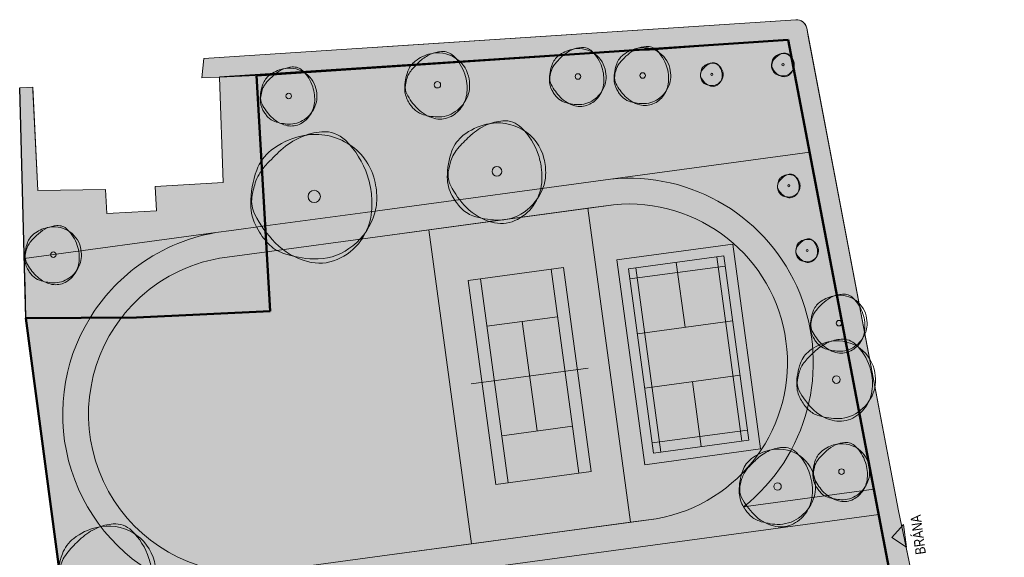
# Model space of a CAD drawing. Header units: metres. Extents: x -746899330 to -146571602, y -1022062415 to 92467496.
# Tile 3 of 3: x -746899330 to -746804050, y -1021993273 to -1021941226. Entities that reach past the tile are written whole.
import ezdxf

# ---------------------------------------------------------------- set-up
doc = ezdxf.new("R2010")
doc.units = ezdxf.units.M
doc.header["$MEASUREMENT"] = 0
for name, color, linetype in [('08_Situace.katastrální', 7, 'Continuous'), ('08_Situace.koordinační', 7, 'Continuous'), ('Výplně - Povrchové', 7, 'Continuous')]:
    doc.layers.add(name, color=color, linetype=linetype)
doc.styles.add('arial', font='arial.ttf', dxfattribs={"width": 0.8, "height": 1})

msp = doc.modelspace()

# ---------------------------------------------------------------- hatches: boundary and pattern name
at = {"layer": '08_Situace.koordinační', "linetype": 'Continuous', "lineweight": 0, "true_color": 0x939598}
h = msp.add_hatch(color=252, dxfattribs=at)
edge = h.paths.add_edge_path()
edge.add_line((-746877940, -1022061148), (-746873634, -1022060786))
edge.add_line((-746873634, -1022060786), (-746866460, -1022060180))
edge.add_line((-746866460, -1022060180), (-746858220, -1022059490))
edge.add_line((-746858220, -1022059490), (-746858320, -1022058729))
edge.add_arc((-746845095, -1022066301), 15240, 41.80938, 150.20754, ccw=False)
edge.add_line((-746833735, -1022056141), (-746831795, -1022055937))
edge.add_arc((-746806179, -1022054724), 25645, 158.48864, 182.71217, ccw=False)
edge.add_arc((-746806211, -1022054702), 25607, 134.05984, 158.50689, ccw=False)
edge.add_arc((-746806179, -1022054724), 25645, 134.02521, 134.07809, ccw=False)
edge.add_arc((-746942724, -1021912996), 171157, 313.91933, 320.75116)
edge.add_line((-746810179, -1022021286), (-746810117, -1022021141))
edge.add_line((-746810117, -1022021141), (-746809290, -1022020382))
edge.add_line((-746809290, -1022020382), (-746807816, -1022019762))
edge.add_line((-746807816, -1022019762), (-746814280, -1021988773))
edge.add_line((-746814280, -1021988773), (-746820958, -1021953674))
edge.add_line((-746820958, -1021953674), (-746823021, -1021942832))
edge.add_line((-746823021, -1021942832), (-746823172, -1021942039))
edge.add_arc((-746824154, -1021942226), 1000, 10.77231, 93.74154)
edge.add_line((-746824220, -1021941228), (-746881526, -1021944976))
edge.add_line((-746881526, -1021944976), (-746881714, -1021946847))
edge.add_line((-746881714, -1021946847), (-746880000, -1021946780))
edge.add_line((-746880000, -1021946780), (-746876410, -1021946640))
edge.add_line((-746876410, -1021946640), (-746824950, -1021943180))
edge.add_line((-746824950, -1021943180), (-746822884, -1021954041))
edge.add_line((-746822884, -1021954041), (-746816206, -1021989140))
edge.add_line((-746816206, -1021989140), (-746811126, -1022015839))
edge.add_line((-746811126, -1022015839), (-746811627, -1022016519))
edge.add_line((-746811627, -1022016519), (-746812467, -1022017662))
edge.add_arc((-746877829, -1021968240), 81943, 276.9679, 322.90597, ccw=False)
edge.add_line((-746867888, -1022049578), (-746866541, -1022059576))
edge.add_line((-746866541, -1022059576), (-746877940, -1022061148))
at = {"layer": '08_Situace.koordinační', "linetype": 'Continuous', "lineweight": 0, "true_color": 0xafd9aa}
msp.add_hatch(color=9, dxfattribs=at).paths.add_polyline_path([(-746880364, -1021961844), (-746878840, -1021961637), (-746875568, -1021961193), (-746865912, -1021959882), (-746863987, -1021959621), (-746842143, -1021956655), (-746822884, -1021954041), (-746824748, -1021944240), (-746824950, -1021943180), (-746838374, -1021944164), (-746839655, -1021944169), (-746860021, -1021945538), (-746865295, -1021945893), (-746872009, -1021946344), (-746876410, -1021946640), (-746880000, -1021946780), (-746879630, -1021957000), (-746886220, -1021957380), (-746886100, -1021959720), (-746888490, -1021959860), (-746890890, -1021960000), (-746891020, -1021957650), (-746897590, -1021957750), (-746898054, -1021948086), (-746898070, -1021947760), (-746899330, -1021947820), (-746899321, -1021948140), (-746898884, -1021964358)])
at = {"layer": '08_Situace.koordinační', "linetype": 'Continuous', "lineweight": 0, "true_color": 0xddb3d4}
h = msp.add_hatch(color=254, dxfattribs=at)
edge = h.paths.add_edge_path()
edge.add_line((-746822884, -1021954041), (-746842143, -1021956655))
edge.add_arc((-746840389, -1021974420), 17851, -51.50552, 95.64081, ccw=False)
edge.add_line((-746829278, -1021988391), (-746816674, -1021986680))
edge.add_line((-746816674, -1021986680), (-746817484, -1021982423))
edge.add_line((-746817484, -1021982423), (-746822395, -1021956609))
edge.add_line((-746822395, -1021956609), (-746822884, -1021954041))
h = msp.add_hatch(color=254, dxfattribs=at)
edge = h.paths.add_edge_path()
edge.add_arc((-746877319, -1021979434), 17851, 148.38247, 246.9678)
edge.add_line((-746884303, -1021995862), (-746890636, -1021996721))
edge.add_line((-746890636, -1021996721), (-746890299, -1021999199))
edge.add_line((-746890299, -1021999199), (-746890230, -1021999189))
edge.add_line((-746890230, -1021999189), (-746877845, -1021997508))
edge.add_line((-746877845, -1021997508), (-746864182, -1021995653))
edge.add_line((-746864182, -1021995653), (-746837344, -1021992009))
edge.add_line((-746837344, -1021992009), (-746816206, -1021989140))
edge.add_line((-746816206, -1021989140), (-746816674, -1021986680))
edge.add_line((-746816674, -1021986680), (-746829278, -1021988391))
edge.add_arc((-746840389, -1021974420), 17851, 308.49448, 455.64081)
edge.add_line((-746842143, -1021956655), (-746863987, -1021959621))
edge.add_line((-746863987, -1021959621), (-746865912, -1021959882))
edge.add_line((-746865912, -1021959882), (-746875568, -1021961193))
edge.add_line((-746875568, -1021961193), (-746878840, -1021961637))
edge.add_line((-746878840, -1021961637), (-746880364, -1021961844))
edge.add_arc((-746877319, -1021979434), 17851, 99.82147, 127.72864)
edge.add_arc((-746877319, -1021979434), 17851, 127.72864, 138.75938)
edge.add_arc((-746877319, -1021979434), 17851, 138.75938, 148.38247)
edge = h.paths.add_edge_path(flags=16)
edge.add_arc((-746877319, -1021979434), 15351, 142.35734, 267.75185, ccw=False)
edge.add_arc((-746877319, -1021979434), 15351, 138.09775, 142.35734, ccw=False)
edge.add_arc((-746877319, -1021979434), 15351, 134.60596, 138.09775, ccw=False)
edge.add_arc((-746877319, -1021979434), 15351, 99.98528, 134.60596, ccw=False)
edge.add_line((-746879981, -1021964315), (-746878770, -1021964151))
edge.add_line((-746878770, -1021964151), (-746875423, -1021963696))
edge.add_line((-746875423, -1021963696), (-746864928, -1021962271))
edge.add_line((-746864928, -1021962271), (-746841854, -1021959139))
edge.add_arc((-746840389, -1021974420), 15351, -80.01472, 95.477, ccw=False)
edge.add_line((-746837727, -1021989539), (-746864238, -1021993138))
edge.add_line((-746864238, -1021993138), (-746875854, -1021994715))
edge.add_arc((-746877319, -1021979434), 15351, 267.75185, 275.477, ccw=False)
h = msp.add_hatch(color=254, dxfattribs=at)
edge = h.paths.add_edge_path()
edge.add_line((-746840218, -1021989877), (-746837727, -1021989539))
edge.add_arc((-746840389, -1021974420), 15351, 279.98528, 455.477)
edge.add_line((-746841854, -1021959139), (-746844345, -1021959477))
edge.add_line((-746844345, -1021959477), (-746840218, -1021989877))
h.paths.add_polyline_path([(-746838842, -1021984306), (-746827645, -1021982786), (-746830335, -1021962968), (-746841532, -1021964488)], flags=16)
h = msp.add_hatch(color=254, dxfattribs=at)
edge = h.paths.add_edge_path()
edge.add_line((-746898810, -1021967100), (-746898730, -1021970110))
edge.add_line((-746898730, -1021970110), (-746892521, -1021970075))
edge.add_arc((-746877319, -1021979434), 17851, 138.75938, 148.38247, ccw=False)
edge.add_arc((-746877319, -1021979434), 17851, 127.72864, 138.75938, ccw=False)
edge.add_arc((-746877319, -1021979434), 17851, 99.82147, 127.72864, ccw=False)
edge.add_line((-746880364, -1021961844), (-746898884, -1021964358))
edge.add_line((-746898884, -1021964358), (-746898810, -1021967100))
h = msp.add_hatch(color=254, dxfattribs=at)
edge = h.paths.add_edge_path()
edge.add_arc((-746877319, -1021979434), 15351, 142.35734, 267.75185)
edge.add_arc((-746877319, -1021979434), 15351, 267.75185, 275.477)
edge.add_line((-746875854, -1021994715), (-746864238, -1021993138))
edge.add_line((-746864238, -1021993138), (-746855621, -1021991968))
edge.add_line((-746855621, -1021991968), (-746859748, -1021961568))
edge.add_line((-746859748, -1021961568), (-746864928, -1021962271))
edge.add_line((-746864928, -1021962271), (-746875423, -1021963696))
edge.add_line((-746875423, -1021963696), (-746878770, -1021964151))
edge.add_line((-746878770, -1021964151), (-746879981, -1021964315))
edge.add_arc((-746877319, -1021979434), 15351, 99.98528, 134.60596)
edge.add_arc((-746877319, -1021979434), 15351, 134.60596, 138.09775)
edge.add_arc((-746877319, -1021979434), 15351, 138.09775, 142.35734)
h = msp.add_hatch(color=254, dxfattribs=at)
edge = h.paths.add_edge_path()
edge.add_line((-746890299, -1021999199), (-746890636, -1021996721))
edge.add_line((-746890636, -1021996721), (-746884303, -1021995862))
edge.add_arc((-746877319, -1021979434), 17851, 148.38247, 246.9678, ccw=False)
edge.add_line((-746892521, -1021970075), (-746898730, -1021970110))
edge.add_line((-746898730, -1021970110), (-746894806, -1021999811))
edge.add_line((-746894806, -1021999811), (-746890299, -1021999199))
at = {"layer": '08_Situace.koordinační', "linetype": 'Continuous', "lineweight": 0, "true_color": 0x939598}
h = msp.add_hatch(color=252, dxfattribs=at)
h.paths.add_polyline_path([(-746881387, -1022035795), (-746885750, -1022003700), (-746877706, -1022002544), (-746874340, -1022002060), (-746873100, -1022011780), (-746867903, -1022011063), (-746869128, -1022001945), (-746837779, -1021997622), (-746836523, -1022006736), (-746831330, -1022006020), (-746832740, -1021996310), (-746821390, -1021994770), (-746820315, -1022001966), (-746813898, -1022001272), (-746816105, -1021989126), (-746849940, -1021993720), (-746877845, -1021997508), (-746890230, -1021999189), (-746889573, -1022004126), (-746888190, -1022014518), (-746886304, -1022014267), (-746884459, -1022028124, -0.0109), (-746884204, -1022030328, -0.034374), (-746884147, -1022032490, -0.075152), (-746884723, -1022035297, -0.01698), (-746885145, -1022036313)])
h.paths.add_polyline_path([(-746886007, -1022001863), (-746879675, -1022000977), (-746879674, -1022000977), (-746877757, -1022000708), (-746864111, -1021998811), (-746855675, -1021997616), (-746855535, -1021998615), (-746849662, -1021997793), (-746849933, -1021995857), (-746850083, -1021994781), (-746855957, -1021995604), (-746855817, -1021996603), (-746857385, -1021996823), (-746864134, -1021997768), (-746864134, -1021997783), (-746886149, -1022000851)], flags=0)
at = {"layer": '08_Situace.koordinační', "linetype": 'Continuous', "lineweight": 0}
msp.add_hatch(color=255, dxfattribs=at).paths.add_polyline_path([(-746814944, -1021991370), (-746813506, -1021992283), (-746813807, -1021990103)])
at = {"layer": 'Výplně - Povrchové', "linetype": 'Continuous', "lineweight": 0, "true_color": 0xeee3dd}
h = msp.add_hatch(color=254, dxfattribs=at)
h.paths.add_polyline_path([(-746840217, -1021989878), (-746844345, -1021959477), (-746859748, -1021961568), (-746855621, -1021991969)])
h.paths.add_polyline_path([(-746853263, -1021986230), (-746855945, -1021966470), (-746846703, -1021965215), (-746844020, -1021984976)], flags=0)
at = {"layer": 'Výplně - Povrchové', "linetype": 'Continuous', "lineweight": 0, "true_color": 0xddb3d4}
h = msp.add_hatch(color=254, dxfattribs=at)
h.paths.add_polyline_path([(-746838842, -1021984306), (-746827645, -1021982786), (-746830335, -1021962968), (-746841532, -1021964488)])
h.paths.add_polyline_path([(-746837986, -1021983181), (-746840407, -1021965344), (-746831192, -1021964093), (-746828770, -1021981929)], flags=0)
msp.add_hatch(color=254, dxfattribs=at).paths.add_polyline_path([(-746837986, -1021983181), (-746828770, -1021981929), (-746831192, -1021964093), (-746840407, -1021965344)])
at = {"layer": 'Výplně - Povrchové', "linetype": 'Continuous', "lineweight": 0, "true_color": 0xeee3dd}
msp.add_hatch(color=254, dxfattribs=at).paths.add_polyline_path([(-746853263, -1021986230), (-746844020, -1021984976), (-746846703, -1021965215), (-746855945, -1021966470)])

# ---------------------------------------------------------------- linework, layer by layer
at = {"layer": '08_Situace.katastrální', "color": 1, "linetype": 'Continuous', "lineweight": 50}
for p, q in [((-746824950, -1021943180), (-746876410, -1021946640)), ((-746804050, -1022053030), (-746824950, -1021943180)), ((-746876410, -1021946640), (-746875090, -1021969460)), ((-746875090, -1021969460), (-746888030, -1021970050)), ((-746888030, -1021970050), (-746898730, -1021970110)), ((-746898730, -1021970110), (-746894290, -1022003720))]:
    msp.add_line(p, q, dxfattribs=at)
at = {"layer": '08_Situace.katastrální', "color": 144, "linetype": 'Continuous', "lineweight": 13, "true_color": 0x0077b0}
for points in [[(-746804050, -1022053030), (-746824950, -1021943180), (-746876410, -1021946640), (-746875090, -1021969460), (-746888030, -1021970050), (-746898730, -1021970110), (-746894290, -1022003720)], [(-746880000, -1021946780), (-746879630, -1021957000)], [(-746897590, -1021957750), (-746898070, -1021947760)], [(-746879630, -1021957000), (-746886220, -1021957380)], [(-746891020, -1021957650), (-746897590, -1021957750)], [(-746890890, -1021960000), (-746891020, -1021957650)], [(-746886220, -1021957380), (-746886100, -1021959720)], [(-746888490, -1021959860), (-746890890, -1021960000)], [(-746886100, -1021959720), (-746888490, -1021959860)]]:
    msp.add_lwpolyline(points, dxfattribs=at)
at = {"layer": '08_Situace.koordinační', "color": 7, "linetype": 'Continuous', "lineweight": 13}
for p, q in [((-746824220, -1021941228), (-746864660, -1021943873)), ((-746814280, -1021988773), (-746823172, -1021942039))]:
    msp.add_line(p, q, dxfattribs=at)
at = {"layer": '08_Situace.koordinační', "color": 253, "linetype": 'Continuous', "lineweight": 13, "true_color": 0xaaaaaa}
for p, q in [((-746831883, -1021964187), (-746829461, -1021982023)), ((-746847901, -1021965378), (-746845218, -1021985138)), ((-746831059, -1021965073), (-746840274, -1021966324)), ((-746839716, -1021965250), (-746837294, -1021983087)), ((-746834946, -1021971002), (-746835799, -1021964719)), ((-746852064, -1021986068), (-746854747, -1021966307)), ((-746854122, -1021970910), (-746847276, -1021969980)), ((-746830339, -1021970376), (-746839554, -1021971627)), ((-746849261, -1021981043), (-746850699, -1021970445)), ((-746844335, -1021974956), (-746855631, -1021976490)), ((-746829623, -1021975646), (-746838839, -1021976897)), ((-746834231, -1021976272), (-746833378, -1021982555)), ((-746852684, -1021981508), (-746845838, -1021980578)), ((-746828903, -1021980950), (-746838119, -1021982201))]:
    msp.add_line(p, q, dxfattribs=at)
at = {"layer": '08_Situace.koordinační', "color": 7, "linetype": 'Continuous', "lineweight": 13, "flags": 128}
msp.add_lwpolyline([(-746807816, -1022019762), (-746814280, -1021988773), (-746820958, -1021953674), (-746823021, -1021942832), (-746823172, -1021942039, 0.378713), (-746824220, -1021941228), (-746881526, -1021944976), (-746881714, -1021946847), (-746880000, -1021946780), (-746876410, -1021946640), (-746824950, -1021943180), (-746822884, -1021954041), (-746816206, -1021989140), (-746811126, -1022015839)], format="xyb", dxfattribs=at)
for points in [[(-746880364, -1021961844), (-746878840, -1021961637), (-746875568, -1021961193), (-746865912, -1021959882), (-746863987, -1021959621), (-746842143, -1021956655), (-746822884, -1021954041), (-746824748, -1021944240), (-746824950, -1021943180), (-746838374, -1021944164), (-746839655, -1021944169), (-746860021, -1021945538), (-746865295, -1021945893), (-746872009, -1021946344), (-746876410, -1021946640), (-746880000, -1021946780), (-746879630, -1021957000), (-746886220, -1021957380), (-746886100, -1021959720), (-746888490, -1021959860), (-746890890, -1021960000), (-746891020, -1021957650), (-746897590, -1021957750), (-746898054, -1021948086), (-746898070, -1021947760), (-746899330, -1021947820), (-746899321, -1021948140), (-746898884, -1021964358)], [(-746838842, -1021984306), (-746827645, -1021982786), (-746830335, -1021962968), (-746841532, -1021964488)], [(-746814944, -1021991370), (-746813506, -1021992283), (-746813807, -1021990103)]]:
    msp.add_lwpolyline(points, close=True, dxfattribs=at)
at = {"layer": '08_Situace.koordinační', "color": 7, "linetype": 'Continuous', "lineweight": 25}
for points in [[(-746818240, -1022015850), (-746811372, -1022014543), (-746824950, -1021943180), (-746880000, -1021946780)], [(-746877940, -1022061148), (-746887950, -1022061990), (-746894010, -1022011670), (-746894290, -1022003720), (-746898730, -1021970110), (-746899330, -1021947820)]]:
    msp.add_lwpolyline(points, dxfattribs=at)
at = {"layer": '08_Situace.koordinační', "color": 253, "linetype": 'Continuous', "lineweight": 13, "true_color": 0xaaaaaa, "flags": 128}
for points in [[(-746855904, -1021946708, 0.201255), (-746857260, -1021944876, 0.195444), (-746859576, -1021944525, 0.105872), (-746861047, -1021945230, 0.142043), (-746861771, -1021946221, 0.087995), (-746862067, -1021947910, 0.125562), (-746861765, -1021949082, 0.029643), (-746861491, -1021949518, 0.033888), (-746861205, -1021949866, 0.121903), (-746860430, -1021950365, 0.073272), (-746858937, -1021950642, 0.16167), (-746857176, -1021950129, 0.151534), (-746855971, -1021948595, 0.08258), (-746855798, -1021947742, 0.069016)], [(-746860843, -1021949835, 0.132541), (-746859238, -1021950774, 0.168791), (-746857765, -1021950673, 0.137839), (-746856593, -1021949730, 0.132928), (-746856050, -1021948269, 0.051701), (-746856061, -1021947405, 0.048452), (-746856255, -1021946503, 0.123785), (-746857356, -1021944730, 0.214277), (-746858524, -1021944308, 0.086536), (-746859572, -1021944573, 0.079037), (-746860563, -1021945219, 0.025559), (-746861314, -1021945974, 0.047776), (-746861654, -1021946433, 0.060059), (-746861844, -1021946857, 0.038361), (-746862006, -1021947564, 0.15661), (-746861865, -1021948420, 0.076351)], [(-746842684, -1021946008, 0.201255), (-746843870, -1021944407, 0.195444), (-746845894, -1021944100, 0.105872), (-746847181, -1021944716, 0.142043), (-746847814, -1021945583, 0.087995), (-746848072, -1021947059, 0.125562), (-746847808, -1021948084, 0.029643), (-746847569, -1021948465, 0.033888), (-746847319, -1021948769, 0.121903), (-746846641, -1021949205, 0.073272), (-746845336, -1021949448, 0.16167), (-746843797, -1021948999, 0.151534), (-746842743, -1021947658, 0.08258), (-746842592, -1021946912, 0.069016)], [(-746847002, -1021948743, 0.132541), (-746845599, -1021949564, 0.168791), (-746844311, -1021949475, 0.137839), (-746843286, -1021948651, 0.132928), (-746842812, -1021947374, 0.051701), (-746842821, -1021946618, 0.048452), (-746842991, -1021945830, 0.123785), (-746843954, -1021944279, 0.214277), (-746844975, -1021943910, 0.086536), (-746845891, -1021944142, 0.079037), (-746846757, -1021944707, 0.025559), (-746847414, -1021945367, 0.047776), (-746847711, -1021945768, 0.060059), (-746847877, -1021946139, 0.038361), (-746848019, -1021946757, 0.15661), (-746847896, -1021947505, 0.076351)], [(-746836421, -1021945915, 0.201255), (-746837606, -1021944313, 0.195444), (-746839631, -1021944007, 0.105872), (-746840917, -1021944623, 0.142043), (-746841550, -1021945489, 0.087995), (-746841808, -1021946965, 0.125562), (-746841544, -1021947991, 0.029643), (-746841305, -1021948372, 0.033888), (-746841055, -1021948676, 0.121903), (-746840378, -1021949112, 0.073272), (-746839072, -1021949354, 0.16167), (-746837533, -1021948905, 0.151534), (-746836480, -1021947564, 0.08258), (-746836328, -1021946819, 0.069016)], [(-746840738, -1021948649, 0.132541), (-746839335, -1021949470, 0.168791), (-746838048, -1021949381, 0.137839), (-746837023, -1021948557, 0.132928), (-746836549, -1021947280, 0.051701), (-746836558, -1021946524, 0.048452), (-746836728, -1021945736, 0.123785), (-746837690, -1021944186, 0.214277), (-746838711, -1021943816, 0.086536), (-746839628, -1021944049, 0.079037), (-746840493, -1021944614, 0.025559), (-746841151, -1021945273, 0.047776), (-746841447, -1021945674, 0.060059), (-746841613, -1021946045, 0.038361), (-746841755, -1021946664, 0.15661), (-746841632, -1021947412, 0.076351)], [(-746824415, -1021945296, 0.201255), (-746824889, -1021944655, 0.195444), (-746825699, -1021944533, 0.105872), (-746826214, -1021944779, 0.142043), (-746826467, -1021945126, 0.087995), (-746826570, -1021945716, 0.125562), (-746826465, -1021946127, 0.029643), (-746826369, -1021946279, 0.033888), (-746826269, -1021946400, 0.121903), (-746825998, -1021946575, 0.073272), (-746825476, -1021946672, 0.16167), (-746824860, -1021946492, 0.151534), (-746824439, -1021945956, 0.08258), (-746824378, -1021945658, 0.069016)], [(-746826142, -1021946390, 0.132541), (-746825581, -1021946718, 0.168791), (-746825066, -1021946683, 0.137839), (-746824656, -1021946353, 0.132928), (-746824466, -1021945842, 0.051701), (-746824470, -1021945540, 0.048452), (-746824538, -1021945225, 0.123785), (-746824923, -1021944604, 0.214277), (-746825331, -1021944457, 0.086536), (-746825698, -1021944550, 0.079037), (-746826044, -1021944776, 0.025559), (-746826307, -1021945040, 0.047776), (-746826426, -1021945200, 0.060059), (-746826492, -1021945348, 0.038361), (-746826549, -1021945596, 0.15661), (-746826500, -1021945895, 0.076351)], [(-746831302, -1021946231, 0.201255), (-746831776, -1021945590, 0.195444), (-746832586, -1021945467, 0.105872), (-746833101, -1021945714, 0.142043), (-746833354, -1021946060, 0.087995), (-746833457, -1021946651, 0.125562), (-746833351, -1021947061, 0.029643), (-746833256, -1021947213, 0.033888), (-746833156, -1021947335, 0.121903), (-746832885, -1021947510, 0.073272), (-746832363, -1021947606, 0.16167), (-746831747, -1021947427, 0.151534), (-746831326, -1021946891, 0.08258), (-746831265, -1021946592, 0.069016)], [(-746833029, -1021947324, 0.132541), (-746832468, -1021947653, 0.168791), (-746831953, -1021947617, 0.137839), (-746831543, -1021947288, 0.132928), (-746831353, -1021946777, 0.051701), (-746831357, -1021946474, 0.048452), (-746831425, -1021946159, 0.123785), (-746831810, -1021945539, 0.214277), (-746832218, -1021945391, 0.086536), (-746832585, -1021945484, 0.079037), (-746832931, -1021945710, 0.025559), (-746833194, -1021945974, 0.047776), (-746833313, -1021946135, 0.060059), (-746833379, -1021946283, 0.038361), (-746833436, -1021946530, 0.15661), (-746833387, -1021946830, 0.076351)], [(-746870669, -1021947898, 0.201255), (-746871854, -1021946296, 0.195444), (-746873879, -1021945990, 0.105872), (-746875165, -1021946606, 0.142043), (-746875798, -1021947472, 0.087995), (-746876057, -1021948949, 0.125562), (-746875792, -1021949974, 0.029643), (-746875553, -1021950355, 0.033888), (-746875303, -1021950659, 0.121903), (-746874626, -1021951095, 0.073272), (-746873320, -1021951337, 0.16167), (-746871781, -1021950889, 0.151534), (-746870728, -1021949548, 0.08258), (-746870576, -1021948802, 0.069016)], [(-746874986, -1021950632, 0.132541), (-746873583, -1021951453, 0.168791), (-746872296, -1021951364, 0.137839), (-746871271, -1021950540, 0.132928), (-746870797, -1021949263, 0.051701), (-746870806, -1021948507, 0.048452), (-746870976, -1021947719, 0.123785), (-746871938, -1021946169, 0.214277), (-746872959, -1021945800, 0.086536), (-746873876, -1021946032, 0.079037), (-746874741, -1021946597, 0.025559), (-746875399, -1021947256, 0.047776), (-746875695, -1021947658, 0.060059), (-746875862, -1021948028, 0.038361), (-746876003, -1021948647, 0.15661), (-746875880, -1021949395, 0.076351)], [(-746848594, -1021954660, 0.201255), (-746850652, -1021951880, 0.195444), (-746854167, -1021951348, 0.105872), (-746856400, -1021952417, 0.142043), (-746857499, -1021953921, 0.087995), (-746857948, -1021956485, 0.125562), (-746857489, -1021958265, 0.029643), (-746857073, -1021958926, 0.033888), (-746856639, -1021959454, 0.121903), (-746855464, -1021960211, 0.073272), (-746853197, -1021960631, 0.16167), (-746850525, -1021959853, 0.151534), (-746848696, -1021957525, 0.08258), (-746848433, -1021956230, 0.069016)], [(-746856090, -1021959408, 0.132541), (-746853653, -1021960833, 0.168791), (-746851419, -1021960679, 0.137839), (-746849639, -1021959248, 0.132928), (-746848816, -1021957031, 0.051701), (-746848832, -1021955718, 0.048452), (-746849127, -1021954350, 0.123785), (-746850798, -1021951658, 0.214277), (-746852571, -1021951018, 0.086536), (-746854162, -1021951421, 0.079037), (-746855664, -1021952402, 0.025559), (-746856805, -1021953547, 0.047776), (-746857321, -1021954243, 0.060059), (-746857609, -1021954887, 0.038361), (-746857855, -1021955961, 0.15661), (-746857642, -1021957259, 0.076351)], [(-746874592, -1021962823, 0.132541), (-746871471, -1021964648, 0.168791), (-746868609, -1021964451, 0.137839), (-746866329, -1021962618, 0.132928), (-746865275, -1021959778, 0.051701), (-746865295, -1021958097, 0.048452), (-746865673, -1021956345, 0.123785), (-746867813, -1021952897, 0.214277), (-746870084, -1021952076, 0.086536), (-746872122, -1021952592, 0.079037), (-746874047, -1021953849, 0.025559), (-746875509, -1021955316, 0.047776), (-746876169, -1021956208, 0.060059), (-746876538, -1021957032, 0.038361), (-746876853, -1021958408, 0.15661), (-746876580, -1021960071, 0.076351)], [(-746864991, -1021956742, 0.201255), (-746867627, -1021953181, 0.195444), (-746872129, -1021952499, 0.105872), (-746874990, -1021953869, 0.142043), (-746876397, -1021955795, 0.087995), (-746876972, -1021959079, 0.125562), (-746876385, -1021961359, 0.029643), (-746875852, -1021962206, 0.033888), (-746875296, -1021962882, 0.121903), (-746873790, -1021963852, 0.073272), (-746870887, -1021964390, 0.16167), (-746867464, -1021963393, 0.151534), (-746865121, -1021960411, 0.08258), (-746864784, -1021958752, 0.069016)], [(-746823852, -1021957016, 0.201255), (-746824327, -1021956375, 0.195444), (-746825136, -1021956253, 0.105872), (-746825651, -1021956499, 0.142043), (-746825904, -1021956846, 0.087995), (-746826007, -1021957436, 0.125562), (-746825902, -1021957847, 0.029643), (-746825806, -1021957999, 0.033888), (-746825706, -1021958120, 0.121903), (-746825435, -1021958295, 0.073272), (-746824913, -1021958392, 0.16167), (-746824297, -1021958212, 0.151534), (-746823876, -1021957676, 0.08258), (-746823815, -1021957378, 0.069016)], [(-746825579, -1021958110, 0.132541), (-746825018, -1021958438, 0.168791), (-746824503, -1021958403, 0.137839), (-746824093, -1021958073, 0.132928), (-746823903, -1021957562, 0.051701), (-746823907, -1021957260, 0.048452), (-746823975, -1021956945, 0.123785), (-746824360, -1021956324, 0.214277), (-746824769, -1021956177, 0.086536), (-746825135, -1021956270, 0.079037), (-746825481, -1021956496, 0.025559), (-746825744, -1021956760, 0.047776), (-746825863, -1021956920, 0.060059), (-746825929, -1021957068, 0.038361), (-746825986, -1021957316, 0.15661), (-746825937, -1021957615, 0.076351)], [(-746893451, -1021963258, 0.201255), (-746894637, -1021961656, 0.195444), (-746896661, -1021961349, 0.105872), (-746897948, -1021961966, 0.142043), (-746898581, -1021962832, 0.087995), (-746898839, -1021964308, 0.125562), (-746898575, -1021965334, 0.029643), (-746898335, -1021965714, 0.033888), (-746898085, -1021966018, 0.121903), (-746897408, -1021966455, 0.073272), (-746896103, -1021966697, 0.16167), (-746894563, -1021966248, 0.151534), (-746893510, -1021964907, 0.08258), (-746893358, -1021964162, 0.069016)], [(-746897769, -1021965992, 0.132541), (-746896365, -1021966813, 0.168791), (-746895078, -1021966724, 0.137839), (-746894053, -1021965900, 0.132928), (-746893579, -1021964623, 0.051701), (-746893588, -1021963867, 0.048452), (-746893758, -1021963079, 0.123785), (-746894720, -1021961528, 0.214277), (-746895742, -1021961159, 0.086536), (-746896658, -1021961391, 0.079037), (-746897524, -1021961957, 0.025559), (-746898181, -1021962616, 0.047776), (-746898478, -1021963017, 0.060059), (-746898644, -1021963388, 0.038361), (-746898785, -1021964007, 0.15661), (-746898663, -1021964755, 0.076351)], [(-746822077, -1021963283, 0.201255), (-746822551, -1021962643, 0.195444), (-746823361, -1021962520, 0.105872), (-746823875, -1021962766, 0.142043), (-746824129, -1021963113, 0.087995), (-746824232, -1021963704, 0.125562), (-746824126, -1021964114, 0.029643), (-746824031, -1021964266, 0.033888), (-746823931, -1021964388, 0.121903), (-746823660, -1021964562, 0.073272), (-746823138, -1021964659, 0.16167), (-746822522, -1021964480, 0.151534), (-746822100, -1021963943, 0.08258), (-746822040, -1021963645, 0.069016)], [(-746823804, -1021964377, 0.132541), (-746823243, -1021964705, 0.168791), (-746822728, -1021964670, 0.137839), (-746822318, -1021964340, 0.132928), (-746822128, -1021963829, 0.051701), (-746822132, -1021963527, 0.048452), (-746822200, -1021963212, 0.123785), (-746822585, -1021962592, 0.214277), (-746822993, -1021962444, 0.086536), (-746823360, -1021962537, 0.079037), (-746823706, -1021962763, 0.025559), (-746823969, -1021963027, 0.047776), (-746824088, -1021963187, 0.060059), (-746824154, -1021963335, 0.038361), (-746824211, -1021963583, 0.15661), (-746824162, -1021963882, 0.076351)], [(-746817424, -1021969885, 0.201255), (-746818609, -1021968283, 0.195444), (-746820634, -1021967977, 0.105872), (-746821920, -1021968593, 0.142043), (-746822553, -1021969459, 0.087995), (-746822811, -1021970935, 0.125562), (-746822547, -1021971961, 0.029643), (-746822308, -1021972342, 0.033888), (-746822058, -1021972646, 0.121903), (-746821381, -1021973082, 0.073272), (-746820075, -1021973324, 0.16167), (-746818536, -1021972875, 0.151534), (-746817483, -1021971535, 0.08258), (-746817331, -1021970789, 0.069016)], [(-746821741, -1021972619, 0.132541), (-746820338, -1021973440, 0.168791), (-746819051, -1021973351, 0.137839), (-746818026, -1021972527, 0.132928), (-746817552, -1021971250, 0.051701), (-746817561, -1021970494, 0.048452), (-746817731, -1021969706, 0.123785), (-746818693, -1021968156, 0.214277), (-746819714, -1021967787, 0.086536), (-746820631, -1021968019, 0.079037), (-746821496, -1021968584, 0.025559), (-746822154, -1021969243, 0.047776), (-746822450, -1021969645, 0.060059), (-746822616, -1021970015, 0.038361), (-746822758, -1021970634, 0.15661), (-746822635, -1021971382, 0.076351)], [(-746816652, -1021975070, 0.201255), (-746818299, -1021972846, 0.195444), (-746821110, -1021972420, 0.105872), (-746822897, -1021973276, 0.142043), (-746823776, -1021974479, 0.087995), (-746824135, -1021976530, 0.125562), (-746823768, -1021977954, 0.029643), (-746823436, -1021978483, 0.033888), (-746823088, -1021978905, 0.121903), (-746822148, -1021979511, 0.073272), (-746820335, -1021979847, 0.16167), (-746818197, -1021979224, 0.151534), (-746816734, -1021977362, 0.08258), (-746816523, -1021976326, 0.069016)], [(-746822649, -1021978868, 0.132541), (-746820700, -1021980008, 0.168791), (-746818912, -1021979885, 0.137839), (-746817488, -1021978740, 0.132928), (-746816830, -1021976966, 0.051701), (-746816842, -1021975917, 0.048452), (-746817078, -1021974822, 0.123785), (-746818415, -1021972669, 0.214277), (-746819833, -1021972156, 0.086536), (-746821106, -1021972478, 0.079037), (-746822308, -1021973263, 0.025559), (-746823221, -1021974179, 0.047776), (-746823633, -1021974737, 0.060059), (-746823864, -1021975251, 0.038361), (-746824061, -1021976110, 0.15661), (-746823890, -1021977149, 0.076351)], [(-746822460, -1021985455, 0.201255), (-746824055, -1021983300, 0.195444), (-746826778, -1021982888, 0.105872), (-746828509, -1021983717, 0.142043), (-746829360, -1021984882, 0.087995), (-746829708, -1021986868, 0.125562), (-746829352, -1021988248, 0.029643), (-746829030, -1021988760, 0.033888), (-746828694, -1021989169, 0.121903), (-746827783, -1021989756, 0.073272), (-746826027, -1021990082, 0.16167), (-746823956, -1021989478, 0.151534), (-746822539, -1021987674, 0.08258), (-746822335, -1021986671, 0.069016)], [(-746828268, -1021989134, 0.132541), (-746826380, -1021990238, 0.168791), (-746824649, -1021990118, 0.137839), (-746823269, -1021989010, 0.132928), (-746822632, -1021987292, 0.051701), (-746822644, -1021986275, 0.048452), (-746822873, -1021985215, 0.123785), (-746824167, -1021983129, 0.214277), (-746825541, -1021982632, 0.086536), (-746826774, -1021982944, 0.079037), (-746827939, -1021983705, 0.025559), (-746828823, -1021984592, 0.047776), (-746829222, -1021985132, 0.060059), (-746829445, -1021985630, 0.038361), (-746829636, -1021986462, 0.15661), (-746829471, -1021987469, 0.076351)], [(-746817182, -1021984260, 0.201255), (-746818368, -1021982658, 0.195444), (-746820392, -1021982352, 0.105872), (-746821679, -1021982968, 0.142043), (-746822311, -1021983834, 0.087995), (-746822570, -1021985310, 0.125562), (-746822306, -1021986336, 0.029643), (-746822066, -1021986717, 0.033888), (-746821816, -1021987021, 0.121903), (-746821139, -1021987457, 0.073272), (-746819834, -1021987699, 0.16167), (-746818294, -1021987250, 0.151534), (-746817241, -1021985910, 0.08258), (-746817089, -1021985164, 0.069016)], [(-746821500, -1021986994, 0.132541), (-746820096, -1021987815, 0.168791), (-746818809, -1021987726, 0.137839), (-746817784, -1021986902, 0.132928), (-746817310, -1021985625, 0.051701), (-746817319, -1021984869, 0.048452), (-746817489, -1021984081, 0.123785), (-746818451, -1021982531, 0.214277), (-746819473, -1021982162, 0.086536), (-746820389, -1021982394, 0.079037), (-746821255, -1021982959, 0.025559), (-746821912, -1021983618, 0.047776), (-746822209, -1021984020, 0.060059), (-746822375, -1021984390, 0.038361), (-746822516, -1021985009, 0.15661), (-746822394, -1021985757, 0.076351)], [(-746886296, -1021993685, 0.201255), (-746888355, -1021990904, 0.195444), (-746891869, -1021990372, 0.105872), (-746894103, -1021991442, 0.142043), (-746895201, -1021992946, 0.087995), (-746895650, -1021995509, 0.125562), (-746895192, -1021997289, 0.029643), (-746894776, -1021997950, 0.033888), (-746894342, -1021998478, 0.121903), (-746893166, -1021999236, 0.073272), (-746890900, -1021999656, 0.16167), (-746888227, -1021998877, 0.151534), (-746886398, -1021996549, 0.08258), (-746886135, -1021995254, 0.069016)], [(-746893792, -1021998432, 0.132541), (-746891356, -1021999857, 0.168791), (-746889121, -1021999703, 0.137839), (-746887341, -1021998272, 0.132928), (-746886518, -1021996055, 0.051701), (-746886534, -1021994743, 0.048452), (-746886829, -1021993375, 0.123785), (-746888500, -1021990683, 0.214277), (-746890273, -1021990042, 0.086536), (-746891864, -1021990445, 0.079037), (-746893367, -1021991426, 0.025559), (-746894508, -1021992571, 0.047776), (-746895023, -1021993268, 0.060059), (-746895312, -1021993911, 0.038361), (-746895557, -1021994985, 0.15661), (-746895344, -1021996284, 0.076351)]]:
    msp.add_lwpolyline(points, format="xyb", close=True, dxfattribs=at)
at = {"layer": '08_Situace.koordinační', "color": 7, "linetype": 'Continuous', "lineweight": 13, "flags": 128}
for points in [[(-746822884, -1021954041), (-746842143, -1021956655, -0.74773), (-746829278, -1021988391), (-746816674, -1021986680), (-746817484, -1021982423), (-746822395, -1021956609)], [(-746892521, -1021970075, 0.458814), (-746884303, -1021995862), (-746890636, -1021996721), (-746890299, -1021999199), (-746890230, -1021999189), (-746877845, -1021997508), (-746864182, -1021995653), (-746837344, -1021992009), (-746816206, -1021989140), (-746816674, -1021986680), (-746829278, -1021988391, 0.74773), (-746842143, -1021956655), (-746863987, -1021959621), (-746865912, -1021959882), (-746875568, -1021961193), (-746878840, -1021961637), (-746880364, -1021961844, 0.122373), (-746888243, -1021965315, 0.048168), (-746890742, -1021967666, 0.042013)], [(-746877921, -1021994773, -0.609173), (-746889475, -1021970058, -0.018588), (-746888745, -1021969181, -0.015237), (-746888099, -1021968504, -0.152221), (-746879981, -1021964315), (-746878770, -1021964151), (-746875423, -1021963696), (-746864928, -1021962271), (-746841854, -1021959139, -0.961412), (-746837727, -1021989539), (-746864238, -1021993138), (-746875854, -1021994715, -0.03372)], [(-746840218, -1021989877), (-746837727, -1021989539, 0.961412), (-746841854, -1021959139), (-746844345, -1021959477)], [(-746898810, -1021967100), (-746898730, -1021970110), (-746892521, -1021970075, -0.042013), (-746890742, -1021967666, -0.048168), (-746888243, -1021965315, -0.122373), (-746880364, -1021961844), (-746898884, -1021964358)], [(-746889475, -1021970058, 0.609173), (-746877921, -1021994773, 0.03372), (-746875854, -1021994715), (-746864238, -1021993138), (-746855621, -1021991968), (-746859748, -1021961568), (-746864928, -1021962271), (-746875423, -1021963696), (-746878770, -1021964151), (-746879981, -1021964315, 0.152221), (-746888099, -1021968504, 0.015237), (-746888745, -1021969181, 0.018588)], [(-746890299, -1021999199), (-746890636, -1021996721), (-746884303, -1021995862, -0.458814), (-746892521, -1021970075), (-746898730, -1021970110), (-746894806, -1021999811)]]:
    msp.add_lwpolyline(points, format="xyb", close=True, dxfattribs=at)
at = {"layer": '08_Situace.koordinační', "color": 253, "linetype": 'Continuous', "lineweight": 13, "true_color": 0xaaaaaa, "flags": 128}
for points in [[(-746840217, -1021989878), (-746844345, -1021959477), (-746859748, -1021961568), (-746855621, -1021991969)], [(-746838842, -1021984306), (-746841532, -1021964488), (-746830335, -1021962968), (-746827645, -1021982786)], [(-746837986, -1021983181), (-746828770, -1021981929), (-746831192, -1021964093), (-746840407, -1021965344)], [(-746837986, -1021983181), (-746840407, -1021965344), (-746831192, -1021964093), (-746828770, -1021981929)], [(-746853263, -1021986230), (-746844020, -1021984976), (-746846703, -1021965215), (-746855945, -1021966470)], [(-746853263, -1021986230), (-746855945, -1021966470), (-746846703, -1021965215), (-746844020, -1021984976)]]:
    msp.add_lwpolyline(points, close=True, dxfattribs=at)
at = {"layer": '08_Situace.koordinační', "color": 7, "linetype": 'Continuous', "lineweight": 13}
msp.add_lwpolyline([(-746814280, -1021988773), (-746810346, -1022007631), (-746807816, -1022019762), (-746809290, -1022020382), (-746810117, -1022021141)], dxfattribs=at)
at = {"layer": '08_Situace.koordinační', "color": 253, "linetype": 'Continuous', "lineweight": 13, "true_color": 0xaaaaaa}
for centre, radius in [((-746825465, -1021945583), 108), ((-746845310, -1021946727), 269), ((-746839046, -1021946633), 269), ((-746832352, -1021946518), 108), ((-746858907, -1021947529), 308), ((-746873294, -1021948616), 269), ((-746853152, -1021955907), 467), ((-746870829, -1021958339), 598), ((-746824902, -1021957303), 108), ((-746896077, -1021963976), 269), ((-746823127, -1021963571), 108), ((-746820049, -1021970603), 269), ((-746820298, -1021976068), 374), ((-746819807, -1021984978), 269), ((-746825992, -1021986421), 362)]:
    msp.add_circle(centre, radius, dxfattribs=at)
at = {"layer": '08_Situace.koordinační', "color": 7, "linetype": 'Continuous', "lineweight": 13}
msp.add_arc((-746824154, -1021942226), 1000, 10.77231, 93.74154, dxfattribs=at)

# ---------------------------------------------------------------- texts
at = {"layer": '08_Situace.koordinační', "color": 7, "linetype": 'Continuous', "lineweight": 25, "insert": (-746812389, -1021991090), "char_height": 1000, "attachment_point": 5, "rotation": 97.85146, "style": 'arial'}
msp.add_mtext('\\A1;BRÁNA', dxfattribs=at)

doc.saveas('drawing.dxf')
